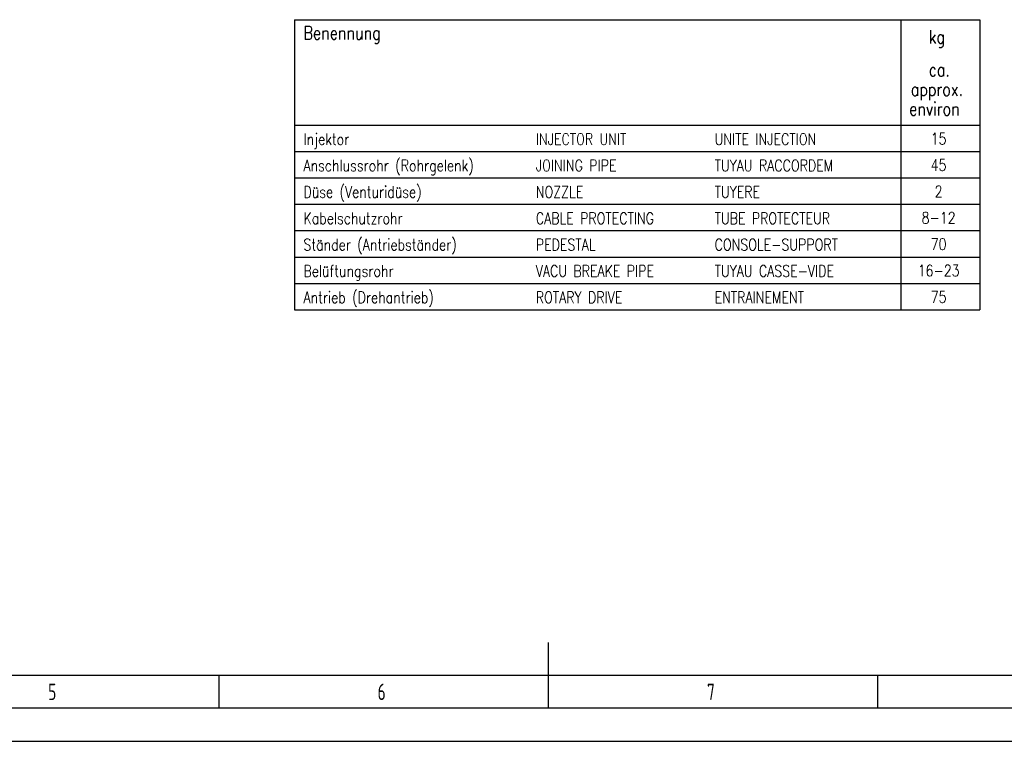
# Model space of a CAD drawing. Header units: millimetres. Extents: x -3789 to 8091, y -6405 to 1995.
# Tile 18 of 48: x 546 to 3535, y -6405 to -4216. Entities that reach past the tile are written whole.
import ezdxf
from ezdxf.enums import TextEntityAlignment as Align

# ---------------------------------------------------------------- set-up
doc = ezdxf.new("R2010")
doc.units = ezdxf.units.MM
doc.header["$LTSCALE"] = 20
doc.layers.get('0').update_dxf_attribs({"linetype": 'CONTINUOUS'})
for name, color, linetype in [('02-LINIE-035', 2, 'CONTINUOUS'), ('10-TEXT-025', 1, 'CONTINUOUS'), ('KSB-BLATTRAND', 2, 'CONTINUOUS')]:
    doc.layers.add(name, color=color, linetype=linetype)
doc.layers.add('AM_5', color=3, linetype='CONTINUOUS', lineweight=25)
doc.styles.add('ROMANS', font='romans', dxfattribs={"width": 0.8})
doc.styles.get("Standard").update_dxf_attribs({"font": 'ISOCP.SHX'})

# ---------------------------------------------------------------- blocks, each defined once
blk = doc.blocks.new('Rahmen_A2')
at = {"color": 1, "ltscale": 150}
for p, q in [((584, 10), (10, 10)), ((0, 0), (594, 0))]:
    blk.add_line(p, q, dxfattribs=at)
at = {"layer": 'KSB-BLATTRAND'}
for p, q in [((297, 5), (297, 15)), ((247, 5), (247, 10)), ((297, 5), (297, 10)), ((347, 5), (347, 10)), ((589, 5), (5, 5))]:
    blk.add_line(p, q, dxfattribs=at)
at = {"layer": 'KSB-BLATTRAND', "width": 0.75}
for s, p in [('5', (221.0625, 6.25)), ('6', (271.0625, 6.25)), ('7', (321.0625, 6.25))]:
    blk.add_text(s, height=2.5, dxfattribs=at).set_placement(p)

msp = doc.modelspace()

# ---------------------------------------------------------------- linework, layer by layer
at = {"layer": '02-LINIE-035'}
for p, q in [((1380.6, -4216), (1380.6, -5096)), ((1380.6, -4216), (3460.9, -4216)), ((3220.9, -4216), (3220.9, -5096)), ((3460.9, -4216), (3460.9, -5096)), ((1380.6, -4536), (3460.9, -4536)), ((1380.6, -4616), (3460.9, -4616)), ((1380.6, -4696), (3460.9, -4696)), ((1380.6, -4776), (3460.9, -4776)), ((1380.6, -4856), (3460.9, -4856)), ((1380.6, -4936), (3460.9, -4936)), ((1380.6, -5016), (3460.9, -5016)), ((1380.6, -5016), (3460.9, -5016)), ((1380.6, -5096), (3460.9, -5096))]:
    msp.add_line(p, q, dxfattribs=at)

# ---------------------------------------------------------------- block references
at = {"layer": 'AM_5', "xscale": 20, "yscale": 20, "zscale": 20}
msp.add_blockref('Rahmen_A2', (-3788.6, -6405.3), dxfattribs=at)

# ---------------------------------------------------------------- texts
at = {"layer": '02-LINIE-035', "style": 'ROMANS', "width": 0.8}
for s, p in [('Benennung', (1407.5, -4276)), ('kg', (3305.5, -4288.1)), ('ca.', (3305.5, -4387.8)), ('approx.', (3250.8, -4447.2)), ('environ', (3246.2, -4506.6))]:
    msp.add_text(s, height=40, dxfattribs=at).set_placement(p)
at = {"layer": '10-TEXT-025', "style": 'ROMANS', "width": 0.8}
for s, p in [('Injektor', (1407.5, -4596)), ('INJECTOR UNIT', (2112.9, -4596)), ('UNITE INJECTION', (2655.7, -4596)), ('Anschlussrohr (Rohrgelenk)', (1407.5, -4676)), ('JOINING PIPE', (2112.9, -4676)), ('TUYAU RACCORDEM', (2655.7, -4676)), ('Düse (Venturidüse)', (1407.5, -4756)), ('NOZZLE', (2112.9, -4756)), ('TUYERE', (2655.7, -4756)), ('Kabelschutzrohr', (1407.5, -4836)), ('CABLE PROTECTING', (2112.9, -4836)), ('TUBE PROTECTEUR', (2655.7, -4836)), ('Ständer (Antriebständer)', (1407.5, -4916)), ('PEDESTAL', (2112.9, -4916)), ('CONSOLE-SUPPORT', (2655.7, -4916)), ('Belüftungsrohr', (1407.5, -4996)), ('VACU BREAKE PIPE', (2112.9, -4996)), ('TUYAU CASSE-VIDE', (2655.7, -4996)), ('Antrieb (Drehantrieb)', (1407.5, -5076)), ('ROTARY DRIVE', (2112.9, -5076)), ('ENTRAINEMENT', (2655.7, -5076))]:
    msp.add_text(s, height=35, dxfattribs=at).set_placement(p)
for s, p in [('15', (3335.7, -4577.1)), ('45', (3335.7, -4657.1)), ('2', (3335.7, -4737.1)), ('8-12', (3335.7, -4817.1)), ('70', (3335.7, -4897.1)), ('16-23', (3335.7, -4977.1)), ('75', (3335.7, -5057.1))]:
    msp.add_text(s, height=35, dxfattribs=at).set_placement(p, align=Align.MIDDLE)

doc.saveas('drawing.dxf')
